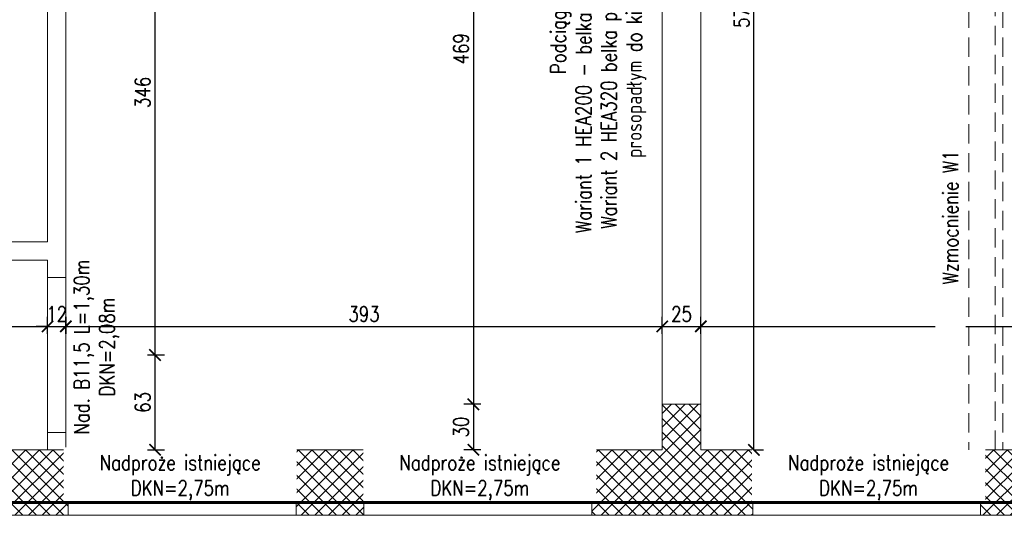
# Model space of a CAD drawing. Header units: millimetres. Extents: x 11984 to 50512, y -26688 to 13952.
# Tile 72 of 85: x 27287 to 27936, y 9740 to 10066. Entities that reach past the tile are written whole.
import ezdxf

# ---------------------------------------------------------------- set-up
doc = ezdxf.new("R2010")
doc.units = ezdxf.units.MM
doc.header["$MEASUREMENT"] = 0
doc.linetypes.add('HIDDEN', pattern=[9.525, 6.35, -3.175])
doc.layers.add('e-cad_opisy', color=7, linetype='Continuous')
for name, color, linetype, lineweight in [('e-cad_wymiary', 5, 'Continuous', 9), ('k-kreskowanie', 252, 'Continuous', 9), ('k-widok', 1, 'Continuous', 20), ('k-wyburzenia', 215, 'PNEUMATIC2', 9), ('k-ściany działowe', 2, 'Continuous', 20), ('k-ściany istniejące', 190, 'Continuous', 18)]:
    doc.layers.add(name, color=color, linetype=linetype, lineweight=lineweight)
doc.styles.add('e-cad_1', font='simplex.shx', dxfattribs={"width": 0.8})
doc.linetypes.add('PNEUMATIC2', pattern='A,0.5,-0.25,["//",Standard,S=0.2,R=0,X=-0.1,Y=-0.1],-0.25', length=1)
doc.dimstyles.new('e-cad_1_50_[cm]', dxfattribs={"dimscale": 5, "dimtxt": 2, "dimasz": 1.5, "dimexe": 1.25, "dimexo": 0.625, "dimtad": 1, "dimdec": 0, "dimrnd": 0.1, "dimdsep": 46, "dimtxsty": 'e-cad_1', "dimblk": 'ARCHTICK', "dimcen": 1.5, "dimclrd": 256, "dimclre": 256, "dimclrt": 7, "dimadec": 0, "dimazin": 0, "dimtfac": 1, "dimtdec": 0, "dimtix": 1, "dimtmove": 0, "dimatfit": 0, "dimfxl": 0, "dimarcsym": 0})

# ---------------------------------------------------------------- blocks, each defined once
blk = doc.blocks.new('_ArchTick')
at = {"color": 0, "linetype": 'ByBlock', "const_width": 0.15}
blk.add_lwpolyline([(-0.5, -0.5), (0.5, 0.5)], dxfattribs=at)
blk = doc.blocks.new('*D247')
at = {"layer": 'Defpoints', "color": 0}
for p in [(27065.47, 9864.13), (27305.77, 9864.13), (27305.77, 9850.56)]:
    blk.add_point(p, dxfattribs=at)
at = {"layer": 'e-cad_wymiary', "lineweight": -2}
for p, q in [((27065.47, 9867.25), (27065.47, 9870.38)), ((27305.77, 9859.13), (27305.77, 9870.38)), ((27065.47, 9864.13), (27305.77, 9864.13))]:
    blk.add_line(p, q, dxfattribs=at)
at = {"layer": 'e-cad_wymiary', "lineweight": -2, "xscale": 7.5, "yscale": 7.5, "zscale": 7.5, "rotation": 180}
blk.add_blockref('_ArchTick', (27065.47, 9864.13), dxfattribs=at)
at = {"layer": 'e-cad_wymiary', "lineweight": -2, "xscale": 7.5, "yscale": 7.5, "zscale": 7.5}
blk.add_blockref('_ArchTick', (27305.77, 9864.13), dxfattribs=at)
at = {"layer": 'e-cad_wymiary', "color": 7, "insert": (27185.62, 9872.25), "char_height": 10, "attachment_point": 5, "style": 'e-cad_1'}
blk.add_mtext('240', dxfattribs=at)
blk = doc.blocks.new('*D248')
at = {"layer": 'Defpoints', "color": 0}
for p in [(27317.77, 9864.13), (27305.77, 9850.56), (27317.77, 9845.26)]:
    blk.add_point(p, dxfattribs=at)
at = {"layer": 'e-cad_wymiary', "lineweight": -2}
for p, q in [((27305.77, 9859.13), (27305.77, 9870.38)), ((27317.77, 9859.13), (27317.77, 9870.38)), ((27305.77, 9864.13), (27298.27, 9864.13)), ((27305.77, 9864.13), (27317.77, 9864.13)), ((27317.77, 9864.13), (27325.27, 9864.13))]:
    blk.add_line(p, q, dxfattribs=at)
at = {"layer": 'e-cad_wymiary', "lineweight": -2, "xscale": 7.5, "yscale": 7.5, "zscale": 7.5}
blk.add_blockref('_ArchTick', (27305.77, 9864.13), dxfattribs=at)
at = {"layer": 'e-cad_wymiary', "lineweight": -2, "xscale": 7.5, "yscale": 7.5, "zscale": 7.5, "rotation": 180}
blk.add_blockref('_ArchTick', (27317.77, 9864.13), dxfattribs=at)
at = {"layer": 'e-cad_wymiary', "color": 7, "insert": (27311.77, 9872.25), "char_height": 10, "attachment_point": 5, "style": 'e-cad_1'}
blk.add_mtext('12', dxfattribs=at)
blk = doc.blocks.new('*D249')
at = {"layer": 'Defpoints', "color": 0}
for p in [(27710.63, 9864.13), (27317.77, 9845.26), (27710.63, 9836.93)]:
    blk.add_point(p, dxfattribs=at)
at = {"layer": 'e-cad_wymiary', "lineweight": -2}
for p, q in [((27317.77, 9859.13), (27317.77, 9870.38)), ((27710.63, 9859.13), (27710.63, 9870.38)), ((27317.77, 9864.13), (27710.63, 9864.13))]:
    blk.add_line(p, q, dxfattribs=at)
at = {"layer": 'e-cad_wymiary', "lineweight": -2, "xscale": 7.5, "yscale": 7.5, "zscale": 7.5, "rotation": 180}
blk.add_blockref('_ArchTick', (27317.77, 9864.13), dxfattribs=at)
at = {"layer": 'e-cad_wymiary', "lineweight": -2, "xscale": 7.5, "yscale": 7.5, "zscale": 7.5}
blk.add_blockref('_ArchTick', (27710.63, 9864.13), dxfattribs=at)
at = {"layer": 'e-cad_wymiary', "color": 7, "insert": (27514.2, 9872.25), "char_height": 10, "attachment_point": 5, "style": 'e-cad_1'}
blk.add_mtext('393', dxfattribs=at)
blk = doc.blocks.new('*D250')
at = {"layer": 'Defpoints', "color": 0}
for p in [(27736.03, 9864.13), (27710.63, 9836.93), (27736.03, 9836.93)]:
    blk.add_point(p, dxfattribs=at)
at = {"layer": 'e-cad_wymiary', "lineweight": -2}
for p, q in [((27710.63, 9859.13), (27710.63, 9870.38)), ((27736.03, 9859.13), (27736.03, 9870.38)), ((27710.63, 9864.13), (27736.03, 9864.13))]:
    blk.add_line(p, q, dxfattribs=at)
at = {"layer": 'e-cad_wymiary', "lineweight": -2, "xscale": 7.5, "yscale": 7.5, "zscale": 7.5, "rotation": 180}
blk.add_blockref('_ArchTick', (27710.63, 9864.13), dxfattribs=at)
at = {"layer": 'e-cad_wymiary', "lineweight": -2, "xscale": 7.5, "yscale": 7.5, "zscale": 7.5}
blk.add_blockref('_ArchTick', (27736.03, 9864.13), dxfattribs=at)
at = {"layer": 'e-cad_wymiary', "color": 7, "insert": (27723.33, 9872.25), "char_height": 10, "attachment_point": 5, "style": 'e-cad_1'}
blk.add_mtext('25', dxfattribs=at)
blk = doc.blocks.new('*D251')
at = {"layer": 'Defpoints', "color": 0}
for p in [(28375.26, 9864.13), (28375.26, 9855.9), (27736.03, 9836.93)]:
    blk.add_point(p, dxfattribs=at)
at = {"layer": 'e-cad_wymiary', "lineweight": -2}
for p, q in [((27736.03, 9859.13), (27736.03, 9870.38)), ((28375.26, 9859.13), (28375.26, 9870.38)), ((27736.03, 9864.13), (28375.26, 9864.13))]:
    blk.add_line(p, q, dxfattribs=at)
at = {"layer": 'e-cad_wymiary', "lineweight": -2, "xscale": 7.5, "yscale": 7.5, "zscale": 7.5, "rotation": 180}
blk.add_blockref('_ArchTick', (27736.03, 9864.13), dxfattribs=at)
at = {"layer": 'e-cad_wymiary', "lineweight": -2, "xscale": 7.5, "yscale": 7.5, "zscale": 7.5}
blk.add_blockref('_ArchTick', (28375.26, 9864.13), dxfattribs=at)
at = {"layer": 'e-cad_wymiary', "color": 7, "insert": (28055.64, 9872.25), "char_height": 10, "attachment_point": 5, "style": 'e-cad_1'}
blk.add_mtext('639', dxfattribs=at)
blk = doc.blocks.new('*D491')
at = {"layer": 'Defpoints', "color": 0}
for p in [(27317.77, 9845.26), (27376.56, 9845.26), (27353.25, 9782.76)]:
    blk.add_point(p, dxfattribs=at)
at = {"layer": 'e-cad_wymiary', "lineweight": -2}
for p, q in [((27371.56, 9845.26), (27382.81, 9845.26)), ((27376.56, 9782.76), (27376.56, 9845.26)), ((27371.56, 9782.76), (27382.81, 9782.76))]:
    blk.add_line(p, q, dxfattribs=at)
at = {"layer": 'e-cad_wymiary', "lineweight": -2, "xscale": 7.5, "yscale": 7.5, "zscale": 7.5}
for p, rotation in [((27376.56, 9845.26), 90), ((27376.56, 9782.76), 270)]:
    blk.add_blockref('_ArchTick', p, dxfattribs=dict(at, rotation=rotation))
at = {"layer": 'e-cad_wymiary', "color": 7, "insert": (27368.43, 9814.01), "char_height": 10, "attachment_point": 5, "rotation": 90, "style": 'e-cad_1'}
blk.add_mtext('63', dxfattribs=at)
blk = doc.blocks.new('*D492')
at = {"layer": 'Defpoints', "color": 0}
for p in [(27317.77, 10191.34), (27376.56, 10191.34), (27317.77, 9845.26)]:
    blk.add_point(p, dxfattribs=at)
at = {"layer": 'e-cad_wymiary', "lineweight": -2}
for p, q in [((27371.56, 10191.34), (27382.81, 10191.34)), ((27376.56, 9845.26), (27376.56, 10191.34)), ((27371.56, 9845.26), (27382.81, 9845.26))]:
    blk.add_line(p, q, dxfattribs=at)
at = {"layer": 'e-cad_wymiary', "lineweight": -2, "xscale": 7.5, "yscale": 7.5, "zscale": 7.5}
for p, rotation in [((27376.56, 10191.34), 90), ((27376.56, 9845.26), 270)]:
    blk.add_blockref('_ArchTick', p, dxfattribs=dict(at, rotation=rotation))
at = {"layer": 'e-cad_wymiary', "color": 7, "insert": (27368.43, 10018.3), "char_height": 10, "attachment_point": 5, "rotation": 90, "style": 'e-cad_1'}
blk.add_mtext('346', dxfattribs=at)
blk = doc.blocks.new('*D510')
at = {"layer": 'Defpoints', "color": 0}
for p in [(27710.63, 10281.34), (27586.21, 9812.76), (27710.63, 9812.76)]:
    blk.add_point(p, dxfattribs=at)
at = {"layer": 'e-cad_wymiary', "lineweight": -2}
for p, q in [((27591.21, 10281.34), (27579.96, 10281.34)), ((27586.21, 10281.34), (27586.21, 9812.76)), ((27591.21, 9812.76), (27579.96, 9812.76))]:
    blk.add_line(p, q, dxfattribs=at)
at = {"layer": 'e-cad_wymiary', "lineweight": -2, "xscale": 7.5, "yscale": 7.5, "zscale": 7.5}
for p, rotation in [((27586.21, 10281.34), 90), ((27586.21, 9812.76), 270)]:
    blk.add_blockref('_ArchTick', p, dxfattribs=dict(at, rotation=rotation))
at = {"layer": 'e-cad_wymiary', "color": 7, "insert": (27578.08, 10047.05), "char_height": 10, "attachment_point": 5, "rotation": 90, "style": 'e-cad_1'}
blk.add_mtext('469', dxfattribs=at)
blk = doc.blocks.new('*D511')
at = {"layer": 'Defpoints', "color": 0}
for p in [(27710.63, 9812.76), (27586.21, 9782.76), (27710.63, 9782.76)]:
    blk.add_point(p, dxfattribs=at)
at = {"layer": 'e-cad_wymiary', "lineweight": -2}
for p, q in [((27591.21, 9812.76), (27579.96, 9812.76)), ((27586.21, 9812.76), (27586.21, 9782.76)), ((27591.21, 9782.76), (27579.96, 9782.76))]:
    blk.add_line(p, q, dxfattribs=at)
at = {"layer": 'e-cad_wymiary', "lineweight": -2, "xscale": 7.5, "yscale": 7.5, "zscale": 7.5}
for p, rotation in [((27586.21, 9812.76), 90), ((27586.21, 9782.76), 270)]:
    blk.add_blockref('_ArchTick', p, dxfattribs=dict(at, rotation=rotation))
at = {"layer": 'e-cad_wymiary', "color": 7, "insert": (27578.08, 9797.76), "char_height": 10, "attachment_point": 5, "rotation": 90, "style": 'e-cad_1'}
blk.add_mtext('30', dxfattribs=at)
blk = doc.blocks.new('*D512')
at = {"layer": 'Defpoints', "color": 0}
for p in [(27770.25, 10359.34), (27770.99, 10359.34), (27770.25, 9782.76)]:
    blk.add_point(p, dxfattribs=at)
at = {"layer": 'e-cad_wymiary', "lineweight": -2}
for p, q in [((27770.99, 10359.34), (27777.24, 10359.34)), ((27770.99, 9782.76), (27770.99, 10359.34)), ((27770.99, 9782.76), (27777.24, 9782.76))]:
    blk.add_line(p, q, dxfattribs=at)
at = {"layer": 'e-cad_wymiary', "lineweight": -2, "xscale": 7.5, "yscale": 7.5, "zscale": 7.5}
for p, rotation in [((27770.99, 10359.34), 90), ((27770.99, 9782.76), 270)]:
    blk.add_blockref('_ArchTick', p, dxfattribs=dict(at, rotation=rotation))
at = {"layer": 'e-cad_wymiary', "color": 7, "insert": (27762.87, 10071.05), "char_height": 10, "attachment_point": 5, "rotation": 90, "style": 'e-cad_1'}
blk.add_mtext('577', dxfattribs=at)

msp = doc.modelspace()

# ---------------------------------------------------------------- hatches: boundary and pattern name
at = {"layer": 'k-kreskowanie'}
h = msp.add_hatch(dxfattribs=at)
h.set_pattern_fill('ANSI37', color=256, scale=2, style=0)
h.set_pattern_definition([(45, (28373.457, -11648.78), (-4.490128, 4.490128), []), (135, (28373.457, -11648.78), (-4.490128, -4.490128), [])])
h.paths.add_polyline_path([(27927.37, 10359.34), (27927.37, 10402.52), (27937.53, 10402.52), (27937.53, 10552.38), (27962.93, 10552.38), (27962.93, 10402.52), (28375.26, 10402.52), (28375.26, 10522.75), (28418.44, 10522.75), (28418.44, 9739.58), (28375.26, 9739.58), (28310.14, 9739.58), (28310.14, 9782.76), (28375.26, 9782.76), (28375.26, 10359.34)])
h.paths.add_polyline_path([(27927.37, 10791.99), (27927.37, 10834.32), (27937.53, 10834.32), (28375.26, 10834.32), (28375.26, 11331.32), (28293.98, 11331.32), (28293.98, 11374.5), (28418.44, 11374.5), (28418.44, 10677.69), (28375.26, 10677.69), (28375.26, 10791.99), (27962.93, 10791.99), (27962.93, 10654.38), (27937.53, 10654.38), (27937.53, 10791.99)])
h.paths.add_polyline_path([(28013.73, 10806.38), (28034.05, 10806.38), (28034.05, 10819.93), (28013.73, 10819.93)], flags=16)
h.paths.add_polyline_path([(27974.79, 10806.38), (27993.41, 10806.38), (27993.41, 10819.93), (27974.79, 10819.93)], flags=16)
h.paths.add_polyline_path([(25423.3, 10686.04), (25423.3, 11090.05), (25468.3, 11090.05), (25468.3, 10833.52), (25771.3, 10833.52), (25771.3, 10927.02), (25795.3, 10927.02), (25795.3, 10833.52), (25802.3, 10833.52), (25802.3, 10794.52), (25468.3, 10794.52), (25468.3, 10686.04)])
h.paths.add_polyline_path([(27545.53, 10791.99), (27545.53, 10834.32), (27662.37, 10834.32), (27662.37, 11374.5), (27785.98, 11374.5), (27785.98, 11331.32), (27705.55, 11331.32), (27705.55, 10834.32), (27727.56, 10834.32), (27727.56, 10791.99), (27714.68, 10791.99), (27714.68, 10816.54), (27639.68, 10816.54), (27639.68, 10791.99)])
h.paths.add_polyline_path([(25423.3, 10284.84), (25423.3, 10539.8), (25468.3, 10539.8), (25468.3, 10402.52), (25595.68, 10402.52), (25904.3, 10402.52), (25904.3, 10422.52), (25930.34, 10422.52), (25930.34, 10402.52), (25952.83, 10402.52), (25952.83, 10359.34), (25468.3, 10359.34), (25468.3, 10284.84)])
h.paths.add_polyline_path([(26715.79, 10359.34), (26715.79, 10402.52), (26815.7, 10402.52), (26815.7, 10017.29), (26908.83, 10017.29), (26908.83, 9992.74), (26815.7, 9992.74), (26815.7, 9907.76), (26790.3, 9907.76), (26790.3, 10359.34)])
h.paths.add_polyline_path([(26407.3, 10791.99), (26407.3, 10834.32), (26415.3, 10834.32), (26415.3, 10862.32), (26460.3, 10862.32), (26460.3, 10834.32), (26661.61, 10834.32), (26661.61, 10791.99), (26602.34, 10791.99), (26602.34, 10566.78), (26588.34, 10566.78), (26588.34, 10791.99)])
h.paths.add_polyline_path([(27030.91, 9992.74), (27030.91, 10017.29), (27040.91, 10017.29), (27040.91, 10402.52), (27172.47, 10402.52), (27172.47, 10359.34), (27078.47, 10359.34), (27078.47, 10281.34), (27065.47, 10281.34), (27065.47, 9907.76), (27040.91, 9907.76), (27040.91, 9992.74)])
h.paths.add_polyline_path([(27429.77, 10359.34), (27429.77, 10402.52), (27827.47, 10402.52), (27827.47, 10359.34), (27749.03, 10359.34), (27749.03, 10281.34), (27710.63, 10281.34), (27710.63, 10359.34)])
h.paths.add_polyline_path([(27722.63, 10293.34), (27737.03, 10293.34), (27737.03, 10314.34), (27722.63, 10314.34)], flags=16)
h.paths.add_polyline_path([(27722.63, 10326.34), (27737.03, 10326.34), (27737.03, 10347.34), (27722.63, 10347.34)], flags=16)
h.paths.add_polyline_path([(25423.3, 9739.58), (25423.3, 10131.59), (25468.3, 10131.59), (25468.3, 9782.76), (25524.89, 9782.76), (25524.89, 9739.58)])
h.paths.add_polyline_path([(26086.59, 10794.52), (26086.59, 10833.52), (26140.3, 10833.52), (26140.3, 10849.32), (26181.3, 10849.32), (26181.3, 10834.32), (26317.3, 10834.32), (26317.3, 10801.99), (26304.3, 10801.99), (26304.3, 10793.99), (26284.34, 10793.99), (26284.34, 10731.52), (26267.34, 10731.52), (26267.34, 10794.52)])
h.paths.add_polyline_path([(26042.83, 10359.34), (26042.83, 10402.52), (26414.3, 10402.52), (26414.3, 10359.34)])
h.paths.add_polyline_path([(27179.77, 10791.99), (27179.77, 10834.32), (27390.59, 10834.32), (27390.59, 10791.99)])
h.paths.add_polyline_path([(26816.55, 10791.99), (26816.55, 10834.32), (27024.83, 10834.32), (27024.83, 10791.99)])
h.paths.add_polyline_path([(27940.92, 11331.32), (27940.92, 11374.5), (28139.04, 11374.5), (28139.04, 11331.32)])
h.paths.add_polyline_path([(27664.13, 9739.58), (27664.13, 9782.76), (27710.63, 9782.76), (27710.63, 9812.76), (27736.03, 9812.76), (27736.03, 9782.76), (27770.25, 9782.76), (27770.25, 9739.58)])
h.paths.add_polyline_path([(26720.94, 9739.58), (26720.94, 9782.76), (26850.88, 9782.76), (26850.88, 9739.58)])
h.paths.add_polyline_path([(26993.88, 9739.58), (26993.88, 9782.76), (27123.82, 9782.76), (27123.82, 9739.58), (27007.05, 9739.58)])
h.paths.add_polyline_path([(26516.3, 10359.34), (26516.3, 10402.52), (26625.2, 10402.52), (26625.2, 10359.34)])
h.paths.add_polyline_path([(25904.3, 10774.52), (25904.3, 10833.52), (25980.3, 10833.52), (25980.3, 10794.52), (25930.34, 10794.52), (25930.34, 10774.52)])
h.paths.add_polyline_path([(26074.94, 9739.58), (26074.94, 9782.76), (26171.32, 9782.76), (26171.32, 9739.58)])
h.paths.add_polyline_path([(27272.37, 10359.34), (27272.37, 10402.52), (27327.77, 10402.52), (27327.77, 10359.34)])
h.paths.add_polyline_path([(25674.89, 9739.58), (25674.89, 9782.76), (25725.12, 9782.76), (25725.12, 9739.58)])
h.paths.add_polyline_path([(26267.34, 10604.52), (26267.34, 10731.52), (26284.34, 10731.52), (26284.34, 10604.52)])
h.paths.add_polyline_path([(26521.13, 9739.58), (26521.13, 9782.76), (26570.94, 9782.76), (26570.94, 9739.58)])
h.paths.add_polyline_path([(26321.32, 9739.58), (26321.32, 9782.76), (26371.13, 9782.76), (26371.13, 9739.58)])
h.paths.add_polyline_path([(25875.12, 9739.58), (25875.12, 9782.76), (25924.94, 9782.76), (25924.94, 9739.58)])
h.paths.add_polyline_path([(27273.82, 9739.58), (27273.82, 9782.76), (27319.4, 9782.76), (27319.4, 9739.58)])
h.paths.add_polyline_path([(27920.25, 9739.58), (27920.25, 9782.76), (27965.4, 9782.76), (27965.4, 9739.58)])
h.paths.add_polyline_path([(27469.4, 9739.58), (27469.4, 9782.76), (27514.13, 9782.76), (27514.13, 9739.58)])
h.paths.add_polyline_path([(28115.4, 9739.58), (28115.4, 9782.76), (28160.14, 9782.76), (28160.14, 9739.58)])
h.paths.add_polyline_path([(25771.3, 11029.02), (25771.3, 11072.32), (25795.3, 11072.32), (25795.3, 11051.92), (25795.3, 11029.02)])
h.paths.add_polyline_path([(27959.21, 10448.92), (27941.26, 10448.92), (27941.26, 10463.92), (27959.21, 10463.92)], flags=24)
h.paths.add_polyline_path([(27989.88, 10389.91), (27989.88, 10371.96), (27974.88, 10371.96), (27974.88, 10389.91)], flags=24)
h.paths.add_polyline_path([(28328.34, 10389.91), (28328.34, 10371.96), (28313.34, 10371.96), (28313.34, 10389.91)], flags=24)
h.paths.add_polyline_path([(27989.88, 10822.13), (27989.88, 10804.18), (27974.88, 10804.18), (27974.88, 10822.13)], flags=24)
h.paths.add_polyline_path([(28328.34, 10822.13), (28328.34, 10804.18), (28313.34, 10804.18), (28313.34, 10822.13)], flags=24)
h.paths.add_polyline_path([(25792.47, 10866.66), (25774.13, 10866.66), (25774.13, 10881.66), (25792.47, 10881.66)], flags=24)
h.paths.add_polyline_path([(25686.35, 10822.81), (25686.35, 10805.24), (25671.35, 10805.24), (25671.35, 10822.81)], flags=24)
h.paths.add_polyline_path([(26811.98, 10109.31), (26794.02, 10109.31), (26794.02, 10124.31), (26811.98, 10124.31)], flags=24)
h.paths.add_polyline_path([(26811.98, 10283.57), (26794.02, 10283.57), (26794.02, 10298.57), (26811.98, 10298.57)], flags=24)
h.paths.add_polyline_path([(26746.78, 10389.91), (26746.78, 10371.96), (26731.78, 10371.96), (26731.78, 10389.91)], flags=24)
h.paths.add_polyline_path([(26872.85, 10013.99), (26872.85, 9996.04), (26857.85, 9996.04), (26857.85, 10013.99)], flags=24)
h.paths.add_polyline_path([(26811.98, 10304.98), (26794.02, 10304.98), (26794.02, 10319.98), (26811.98, 10319.98)], flags=24)
h.paths.add_polyline_path([(27157.91, 10389.91), (27157.91, 10371.96), (27142.91, 10371.96), (27142.91, 10389.91)], flags=24)
h.paths.add_polyline_path([(27062.17, 10109.31), (27044.21, 10109.31), (27044.21, 10124.31), (27062.17, 10124.31)], flags=24)
h.paths.add_polyline_path([(27068.67, 10283.57), (27050.71, 10283.57), (27050.71, 10298.57), (27068.67, 10298.57)], flags=24)
h.paths.add_polyline_path([(27068.67, 10304.98), (27050.71, 10304.98), (27050.71, 10319.98), (27068.67, 10319.98)], flags=24)
h.paths.add_polyline_path([(27585.58, 10389.91), (27585.58, 10371.96), (27570.58, 10371.96), (27570.58, 10389.91)], flags=24)
h.paths.add_polyline_path([(27770.37, 10389.91), (27770.37, 10371.96), (27755.37, 10371.96), (27755.37, 10389.91)], flags=24)
h.paths.add_polyline_path([(27738.8, 10304.98), (27720.85, 10304.98), (27720.85, 10319.98), (27738.8, 10319.98)], flags=24)
h.paths.add_polyline_path([(26110.57, 10822.81), (26110.57, 10805.24), (26095.57, 10805.24), (26095.57, 10822.81)], flags=24)
h.paths.add_polyline_path([(26367.46, 10389.91), (26367.46, 10371.96), (26352.46, 10371.96), (26352.46, 10389.91)], flags=24)
h.paths.add_polyline_path([(26284.05, 10652.29), (26267.63, 10652.29), (26267.63, 10667.29), (26284.05, 10667.29)], flags=24)
h.paths.add_polyline_path([(27711.59, 10243.02), (27477.64, 10243.02), (27477.64, 10296.6), (27711.59, 10296.6)], flags=9)
h.paths.add_polyline_path([(27959.21, 10652.29), (27941.26, 10652.29), (27941.26, 10667.29), (27959.21, 10667.29)], flags=9)
h.paths.add_polyline_path([(25686.35, 10412.6), (25686.35, 10395.03), (25671.35, 10395.03), (25671.35, 10412.6)], flags=9)
h.paths.add_polyline_path([(27940.67, 10730.09), (27924.24, 10730.09), (27924.24, 10745.09), (27940.67, 10745.09)], flags=9)
h.paths.add_polyline_path([(26603.74, 10652.29), (26586.94, 10652.29), (26586.94, 10667.29), (26603.74, 10667.29)], flags=9)
h.paths.add_polyline_path([(25803.97, 10866.66), (25793.63, 10866.66), (25793.63, 10881.66), (25803.97, 10881.66)], flags=9)

# ---------------------------------------------------------------- linework, layer by layer
at = {"layer": 'k-widok'}
for p, q in [((27305.77, 9794.26), (27305.77, 9896.26)), ((27317.77, 9794.26), (27317.77, 9896.26)), ((27319.4, 9782.76), (27469.4, 9782.76)), ((27514.13, 9782.76), (27664.13, 9782.76)), ((27770.25, 9782.76), (27920.25, 9782.76)), ((27319.4, 9739.58), (27469.4, 9739.58)), ((27514.13, 9739.58), (27664.13, 9739.58)), ((27770.25, 9739.58), (27920.25, 9739.58))]:
    msp.add_line(p, q, dxfattribs=at)
at = {"layer": 'k-widok', "color": 3, "linetype": 'HIDDEN', "ltscale": 2}
msp.add_lwpolyline([(27929.95, 10359.34), (27934.95, 10359.34), (27934.95, 9782.76), (27929.95, 9782.76)], close=True, dxfattribs=at)
at = {"layer": 'k-wyburzenia', "ltscale": 25}
for points in [[(27710.63, 10281.34), (27710.63, 9812.76)], [(27736.03, 9812.76), (27736.03, 10281.34)]]:
    msp.add_lwpolyline(points, dxfattribs=at)
at = {"layer": 'k-ściany działowe'}
msp.add_lwpolyline([(27065.47, 9919.76), (27305.77, 9919.76), (27305.77, 10140.34), (27317.77, 10140.34), (27317.77, 9896.26), (27305.77, 9896.26), (27305.77, 9907.76), (27065.47, 9907.76), (27065.47, 9919.76)], dxfattribs=at)
msp.add_lwpolyline([(27305.77, 9782.76), (27317.77, 9782.76), (27317.77, 9794.26), (27305.77, 9794.26)], close=True, dxfattribs=at)
at = {"layer": 'k-ściany istniejące'}
for p, q in [((27319.4, 9754.82), (27319.4, 9739.58)), ((27469.4, 9754.82), (27469.4, 9739.58)), ((27514.13, 9754.82), (27514.13, 9739.58)), ((27664.13, 9754.82), (27664.13, 9739.58)), ((27770.25, 9754.82), (27770.25, 9739.58)), ((27920.25, 9754.82), (27920.25, 9739.58))]:
    msp.add_line(p, q, dxfattribs=at)
for points in [[(27736.03, 9782.76), (27736.03, 9812.76), (27710.63, 9812.76), (27710.63, 9782.76)], [(27319.4, 9782.76), (27273.82, 9782.76)], [(27319.4, 9739.58), (27319.4, 9782.76)], [(27514.13, 9782.76), (27469.4, 9782.76)], [(27469.4, 9782.76), (27469.4, 9739.58)], [(27514.13, 9739.58), (27514.13, 9782.76)], [(27710.63, 9782.76), (27664.13, 9782.76)], [(27664.13, 9782.76), (27664.13, 9739.58)], [(27770.25, 9782.76), (27736.03, 9782.76)], [(27770.25, 9739.58), (27770.25, 9782.76)], [(27965.4, 9782.76), (27920.25, 9782.76)], [(27920.25, 9782.76), (27920.25, 9739.58)], [(27469.4, 9739.58), (27469.4, 9754.82)], [(27664.13, 9739.58), (27664.13, 9754.82)], [(27920.25, 9739.58), (27920.25, 9754.82)], [(27273.82, 9739.58), (27319.4, 9739.58)], [(27469.4, 9739.58), (27514.13, 9739.58)], [(27664.13, 9739.58), (27770.25, 9739.58)], [(27920.25, 9739.58), (27965.4, 9739.58)]]:
    msp.add_lwpolyline(points, dxfattribs=at)

# ---------------------------------------------------------------- dimensions: what is measured, and where the dimension line sits
at = {"layer": 'e-cad_wymiary'}
for base, p1, p2, picture, middle in [((27305.77, 9864.13), (27065.47, 9864.13), (27305.77, 9850.56), '*D247', (27185.62, 9872.25)), ((27736.03, 9864.13), (27710.63, 9836.93), (27736.03, 9836.93), '*D250', (27723.33, 9872.25)), ((28375.26, 9864.13), (27736.03, 9836.93), (28375.26, 9855.9), '*D251', (28055.64, 9872.25))]:
    dim = msp.add_linear_dim(base=base, p1=p1, p2=p2, dimstyle='e-cad_1_50_[cm]', override={"dimtmove": 1}, dxfattribs=at)
    dim.commit()
    dim.dimension.update_dxf_attribs({"geometry": picture, "text_midpoint": middle})

# ---------------------------------------------------------------- next in the draw order: texts
at = {"layer": 'e-cad_opisy', "linetype": 'Continuous', "char_height": 10, "attachment_point": 2, "rotation": 90, "style": 'e-cad_1', "bg_fill": 2}
for s, insert, width in [('Podciąg P1\\PWariant 1 HEA200 - belka w układzie spinającym\\PWariant 2 HEA320 belka podpierająca w układzie prosopadłym do kierunku stropu', (27637.08, 10061.23), 315.6127), ('Wzmocnienie W1', (27895.45, 9935.88), 332.3792), ('Nad. B11,5 L=1,30m\\PDKN=2,08m', (27323.2, 9850.45), 143.6031)]:
    msp.add_mtext(s, dxfattribs=dict(at, insert=insert, width=width))
at = {"layer": 'e-cad_opisy', "linetype": 'Continuous', "char_height": 10, "width": 143.6031, "attachment_point": 2, "style": 'e-cad_1', "bg_fill": 2}
for insert in [(27393.1, 9779.28), (27590.49, 9779.28), (27846.52, 9779.28)]:
    msp.add_mtext('Nadproże istniejące\\PDKN=2,75m', dxfattribs=dict(at, insert=insert))

# ---------------------------------------------------------------- next in the draw order: linework, layer by layer
at = {"layer": 'e-cad_wymiary', "linetype": 'HIDDEN', "ltscale": 2, "const_width": 2}
msp.add_lwpolyline([(25410.92, 9747.98), (28434.12, 9747.98)], dxfattribs=at)
at = {"layer": 'k-widok', "linetype": 'HIDDEN', "ltscale": 2}
msp.add_line((27912.45, 10359.34), (27912.45, 9782.76), dxfattribs=at)

# ---------------------------------------------------------------- next in the draw order: dimensions: what is measured, and where the dimension line sits
at = {"layer": 'e-cad_wymiary'}
for base, p1, p2, picture, middle in [((27770.99, 10359.34), (27770.25, 9782.76), (27770.25, 10359.34), '*D512', (27762.87, 10071.05)), ((27376.55506944, 9845.26289632), (27353.25418052, 9782.76289632), (27317.77317655, 9845.26289632), '*D491', (27368.43006944, 9814.01289632))]:
    dim = msp.add_linear_dim(base=base, p1=p1, p2=p2, angle=90, dimstyle='e-cad_1_50_[cm]', dxfattribs=at)
    dim.commit()
    dim.dimension.update_dxf_attribs({"geometry": picture, "text_midpoint": middle})
for base, p1, p2, picture, middle in [((27586.21, 9812.76), (27710.63, 10281.34), (27710.63, 9812.76), '*D510', (27578.08, 10047.05)), ((27376.56, 10191.34), (27317.77, 9845.26), (27317.77, 10191.34), '*D492', (27368.43, 10018.3)), ((27586.21, 9782.76), (27710.63, 9812.76), (27710.63, 9782.76), '*D511', (27578.08, 9797.76))]:
    dim = msp.add_linear_dim(base=base, p1=p1, p2=p2, angle=90, dimstyle='e-cad_1_50_[cm]', override={"dimtmove": 1}, dxfattribs=at)
    dim.commit()
    dim.dimension.update_dxf_attribs({"geometry": picture, "text_midpoint": middle})
for base, p1, p2, picture, middle in [((27317.77, 9864.13), (27305.77, 9850.56), (27317.77, 9845.26), '*D248', (27311.77, 9872.25)), ((27710.63, 9864.13), (27317.77, 9845.26), (27710.63, 9836.93), '*D249', (27514.2, 9872.25))]:
    dim = msp.add_linear_dim(base=base, p1=p1, p2=p2, dimstyle='e-cad_1_50_[cm]', override={"dimtmove": 1}, dxfattribs=at)
    dim.commit()
    dim.dimension.update_dxf_attribs({"geometry": picture, "text_midpoint": middle})

doc.saveas('drawing.dxf')
